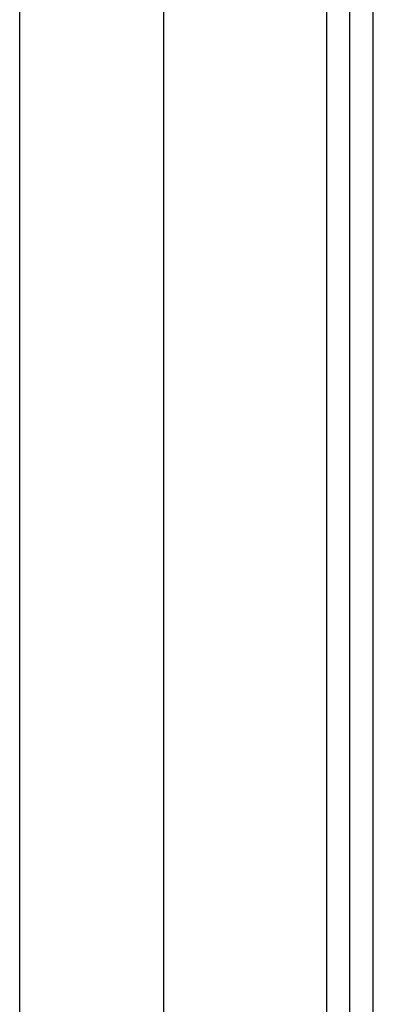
# Model space of a CAD drawing. Header units: millimetres. Extents: x -312551 to 250764, y -35891 to 59426.
# Tile 165 of 256: x -48535 to -48155, y 6769 to 7829. Entities that reach past the tile are written whole.
import ezdxf

# ---------------------------------------------------------------- set-up
doc = ezdxf.new("R2010")
doc.units = ezdxf.units.MM
doc.header["$LTSCALE"] = 2.5
doc.layers.add('GLAZING', color=1, linetype='Continuous')
doc.layers.add('NF-GRIDS', color=252, linetype='Continuous')

msp = doc.modelspace()

# ---------------------------------------------------------------- linework, layer by layer
at = {"layer": 'GLAZING', "color": 8}
for p, q in [((-48380, 6209.5), (-48380, 9209.5)), ((-48380, 6209.5), (-48380, 9209.5)), ((-48180, 6413), (-48180, 9012.4)), ((-48180, 6413), (-48180, 9012.4)), ((-48205, 6414.5), (-48205, 9006)), ((-48205, 6414.5), (-48205, 9006)), ((-48155, 6209.5), (-48155, 9006)), ((-48155, 6209.5), (-48155, 9006))]:
    msp.add_line(p, q, dxfattribs=at)
at = {"layer": 'NF-GRIDS', "color": 8}
msp.add_line((-48535, -27784), (-48535, 58409.3), dxfattribs=at)

doc.saveas('drawing.dxf')
